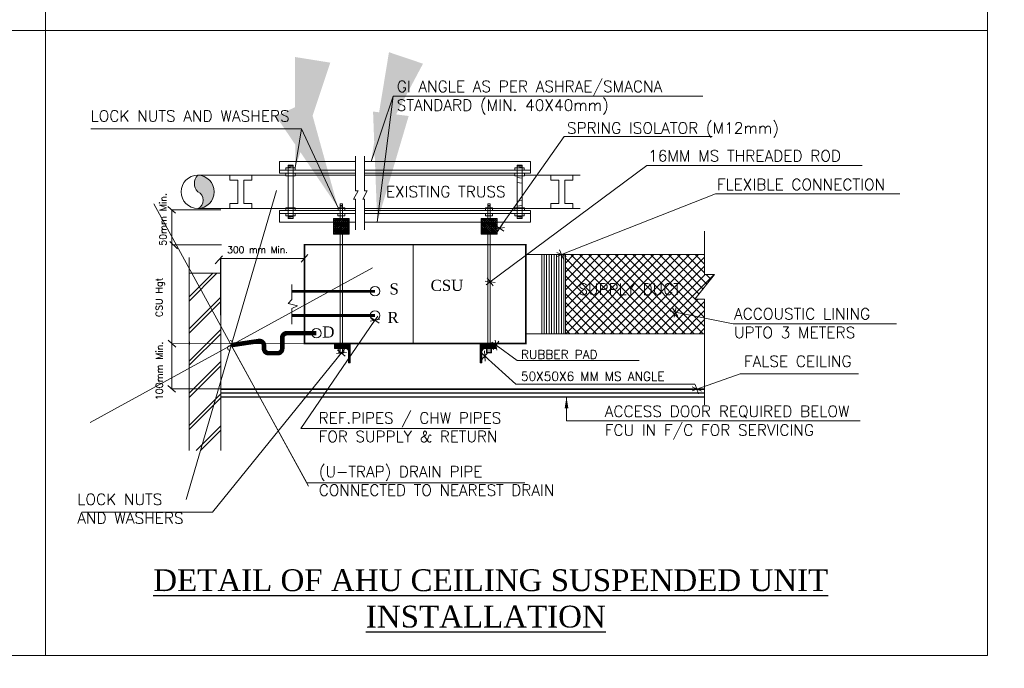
# Model space of a CAD drawing. Header units: millimetres. Extents: x 5491 to 7064, y -905 to 1700.
# Tile 2 of 18: x 5692 to 5908, y -905 to -763. Entities that reach past the tile are written whole.
import ezdxf

# ---------------------------------------------------------------- set-up
doc = ezdxf.new("R2010")
doc.units = ezdxf.units.MM
for name, color, linetype, lineweight in [('ABM-SAD', 6, 'Continuous', 25), ('DUCTMISC', 251, 'Continuous', 5), ('HVAC TEXT', 7, 'Continuous', 18), ('POWER LOOP', 6, 'Continuous', 0), ('TEMP', 21, 'Continuous', 18)]:
    doc.layers.add(name, color=color, linetype=linetype, lineweight=lineweight)
doc.styles.add('ROMANS', font='romans.shx', dxfattribs={"width": 0.8})
doc.styles.get("Standard").update_dxf_attribs({"font": 'arial.ttf'})
doc.styles.add('text3', font='arial.ttf', dxfattribs={"width": 0.9, "height": 3})
doc.dimstyles.new('2', dxfattribs={"dimtxt": 3, "dimasz": 0.0625, "dimexe": 0, "dimexo": 0, "dimgap": 1.5, "dimtad": 1, "dimdec": 0, "dimzin": 11, "dimdsep": 46, "dimlunit": 3, "dimtxsty": 'text3', "dimblk": 'a1', "dimcen": 0, "dimse1": 1, "dimse2": 1, "dimclrd": 7, "dimclre": 1, "dimclrt": 256, "dimaunit": 1, "dimadec": 0, "dimazin": 0, "dimtfac": 1, "dimtdec": 0, "dimtofl": 0, "dimtmove": 2, "dimatfit": 3, "dimldrblk": 'a1', "dimfxl": 0, "dimtolj": 1, "dimtzin": 0, "dimlwd": -1, "dimarcsym": 0})
doc.dimstyles.new('Copy of Standard', dxfattribs={"dimtxt": 123, "dimasz": 24, "dimexe": 24, "dimexo": 24, "dimgap": 24, "dimtad": 1, "dimtoh": 1, "dimdec": 0, "dimzin": 0, "dimdsep": 46, "dimtxsty": 'Standard', "dimcen": 0.09, "dimadec": 0, "dimazin": 0, "dimtfac": 1, "dimtdec": 0, "dimtofl": 0, "dimtmove": 0, "dimatfit": 3, "dimfxl": 0, "dimtolj": 1, "dimtzin": 0, "dimarcsym": 0})
doc.dimstyles.new('DIM50I', dxfattribs={"dimscale": 50, "dimtxt": 2, "dimasz": 2.5, "dimexe": 1.66875, "dimexo": 2, "dimgap": 0.5, "dimtad": 1, "dimdec": 0, "dimlfac": -1, "dimzin": 3, "dimdsep": 46, "dimtxsty": 'ROMANS', "dimblk": 'DIMTICK', "dimcen": 0, "dimdle": 0.125, "dimclrd": 1, "dimclre": 1, "dimadec": 1, "dimazin": 0, "dimtfac": 1.333333, "dimtdec": 0, "dimtix": 1, "dimtmove": 2, "dimatfit": 3, "dimfxl": 0, "dimfrac": 2, "dimtolj": 1, "dimtzin": 3, "dimarcsym": 0})

# ---------------------------------------------------------------- blocks, each defined once
blk = doc.blocks.new('PBR')
at = {"layer": 'DUCTMISC'}
for centre, start, end in [((0, -50), 90, 270), ((0, 50), 270, 90)]:
    blk.add_arc(centre, 50, start, end, dxfattribs=at)
blk = doc.blocks.new('DIMTICK')
for p, q in [((0, 1), (0, -1)), ((-1, 0), (1, 0))]:
    blk.add_line(p, q)
at = {"const_width": 0.141}
blk.add_lwpolyline([(0.707, 0.707), (-0.707, -0.707)], dxfattribs=at)
blk = doc.blocks.new('_Oblique')
at = {"color": 0, "linetype": 'ByBlock', "lineweight": -2}
blk.add_line((-0.5, -0.5), (0.5, 0.5), dxfattribs=at)
blk = doc.blocks.new('a1')
at = {"color": 7}
for xscale, yscale, zscale, rotation in [(24.99999999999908, 24.99999999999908, 24.99999999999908, 225), (24.99999999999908, 24.99999999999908, 24.99999999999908, 135), (25, 25, 25, 90)]:
    blk.add_blockref('_Oblique', (0, 0), dxfattribs=dict(at, xscale=xscale, yscale=yscale, zscale=zscale, rotation=rotation))
blk = doc.blocks.new('A$C54963D65')
at = {"layer": 'HVAC TEXT'}
h = blk.add_hatch(color=256, dxfattribs=at)
h.dxf.hatch_style = 1
h.paths.add_polyline_path([(59.21, -600.63, 0.393493), (59.21, -604.28, -0.674455), (59.21, -607.93, 0.414214), (62.87, -604.28, 0.414214)])
h = blk.add_hatch(dxfattribs=at)
h.set_pattern_fill('SACNCR', color=256, scale=3.474404, style=0)
h.set_pattern_definition([(45, (-6745.96598, -235.02984), (-0.23032265, 0.23032265), []), (45, (-6745.73566, -235.02984), (-0.23032265, 0.23032265), [0, -0.325725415])])
h.paths.add_polyline_path([(89.02, -613.6), (92.5, -613.6), (92.5, -610.13), (89.02, -610.13)])
h = blk.add_hatch(dxfattribs=at)
h.set_pattern_fill('SACNCR', color=256, scale=3.474404, style=0)
h.set_pattern_definition([(135, (6959.98022, -235.02984), (0.23032265, 0.23032265), []), (135, (6959.7499, -235.02984), (0.23032265, 0.23032265), [0, -0.325725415])])
h.paths.add_polyline_path([(121.52, -613.6), (124.99, -613.6), (124.99, -610.13), (121.52, -610.13)])
h = blk.add_hatch(dxfattribs=at)
h.set_pattern_fill('ANSI37', color=256, scale=11.044834, style=0)
h.set_pattern_definition([(45, (-4533819.4691, -7710755.6744), (-0.97623464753, 0.97623464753), []), (135, (-4533819.4691, -7710755.6744), (-0.97623464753, -0.97623464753), [])])
h.paths.add_polyline_path([(170.6, -618.07), (140.01, -618.07), (140.01, -635.45), (170.6, -635.45), (170.6, -627.85), (168.43, -627.85), (172.77, -622.42), (170.6, -622.42)])
h.paths.add_polyline_path([(142.26, -623.83), (168.61, -623.83), (168.61, -627.5), (142.26, -627.5)], flags=24)
h = blk.add_hatch(dxfattribs=at)
h.set_pattern_fill('ANSI32', color=256, scale=8.686011, style=0)
h.set_pattern_definition([(45, (-2006.6214, -485.91), (-3.531614, 3.531614), []), (45, (-2005.694, -485.91), (-3.531614, 3.531614), [])])
h.paths.add_polyline_path([(57.32, -661.09), (64.27, -661.08), (64.27, -622.15), (57.32, -622.15)])
h = blk.add_hatch(dxfattribs=at)
h.set_pattern_fill('ANSI31', color=256, scale=1.737202, style=0)
h.set_pattern_definition([(45, (-6745.96598, -235.02984), (-0.153548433, 0.153548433), [])])
h.paths.add_polyline_path([(92.73, -638.38), (92.73, -637.61), (89.25, -637.61), (89.25, -638.38)])
h = blk.add_hatch(dxfattribs=at)
h.set_pattern_fill('ANSI31', color=256, scale=1.737202, style=0)
h.set_pattern_definition([(135, (6959.98022, -235.02984), (0.153548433, 0.153548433), [])])
h.paths.add_polyline_path([(121.29, -638.38), (121.29, -637.61), (124.76, -637.61), (124.76, -638.38)])
h = blk.add_hatch(dxfattribs=at)
h.set_pattern_fill('ANSI31', color=256, scale=1.737202, style=0)
h.set_pattern_definition([(135, (6959.98022, -235.02984), (0.153548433, 0.153548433), [])])
h.paths.add_polyline_path([(124.76, -638.38), (124.76, -637.61), (121.29, -637.61), (121.29, -638.38)])
h = blk.add_hatch(dxfattribs=at)
h.set_pattern_fill('ANSI31', color=256, scale=1.737202, style=0)
h.set_pattern_definition([(45, (-6745.96598, -243.2144), (-0.153548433, 0.153548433), [])])
h.paths.add_polyline_path([(91.68, -638.72, -0.414214), (92.38, -639.42), (92.38, -641.85), (92.73, -641.85), (92.73, -638.38), (89.25, -638.38), (89.25, -638.72)])
h = blk.add_hatch(dxfattribs=at)
h.set_pattern_fill('ANSI31', color=256, scale=1.737202, style=0)
h.set_pattern_definition([(135, (6959.98022, -243.2144), (0.153548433, 0.153548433), [])])
h.paths.add_polyline_path([(124.76, -638.72), (124.76, -638.38), (121.29, -638.38), (121.29, -641.85), (121.64, -641.85), (121.64, -639.42, -0.414214), (122.33, -638.72)])
h = blk.add_hatch(dxfattribs=at)
h.set_pattern_fill('ANSI31', color=256, scale=1.737202, style=0)
h.set_pattern_definition([(135, (6959.98022, -243.2144), (0.153548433, 0.153548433), [])])
h.paths.add_polyline_path([(124.76, -638.72), (124.76, -638.38), (121.29, -638.38), (121.29, -641.85), (121.64, -641.85), (121.64, -639.42, -0.414214), (122.33, -638.72)])
for p, q in [((77.22, -597.61), (93.88, -597.61)), ((77.22, -599.55), (77.22, -597.61)), ((78.57, -598.98), (80.66, -598.98)), ((78.57, -599.54), (78.57, -598.98)), ((80.22, -598.5), (79.01, -598.63)), ((80.22, -598.75), (79.01, -598.88)), ((79.07, -610.16), (79.07, -598.4)), ((80.16, -598.4), (79.07, -598.4)), ((80.16, -598.4), (80.16, -610.16)), ((80.66, -598.98), (80.66, -599.54)), ((95.88, -597.61), (132.33, -597.61)), ((130.98, -598.98), (128.89, -598.98)), ((128.89, -598.98), (128.89, -599.54)), ((129.33, -598.5), (130.54, -598.63)), ((129.33, -598.75), (130.54, -598.88)), ((129.39, -598.4), (129.39, -610.16)), ((129.39, -598.4), (130.48, -598.4)), ((130.48, -610.16), (130.48, -598.4)), ((130.98, -599.54), (130.98, -598.98)), ((132.33, -599.55), (132.33, -597.61)), ((59.21, -600.63), (78.55, -600.63)), ((77.22, -599.55), (93.88, -599.55)), ((77.22, -599.55), (77.22, -600.2)), ((77.22, -600.2), (93.88, -600.2)), ((78.55, -600.79), (78.55, -600.18)), ((80.65, -600.79), (78.55, -600.79)), ((80.65, -600.18), (80.65, -600.79)), ((80.65, -600.63), (93.88, -600.63)), ((95.88, -599.55), (132.33, -599.55)), ((95.88, -600.2), (132.33, -600.2)), ((95.88, -600.63), (128.91, -600.63)), ((128.91, -600.18), (128.91, -600.79)), ((128.91, -600.79), (131, -600.79)), ((129.33, -601.13), (130.54, -601.25)), ((131, -600.79), (131, -600.18)), ((131, -600.63), (143.24, -600.63)), ((132.33, -599.55), (132.33, -600.2)), ((129.33, -602.24), (130.54, -602.36)), ((54.34, -608.97), (52.64, -607.47)), ((59.21, -607.93), (78.55, -607.93)), ((93.9, -607.93), (76.72, -607.93)), ((78.55, -607.77), (78.55, -608.38)), ((80.65, -607.77), (78.55, -607.77)), ((80.65, -608.38), (80.65, -607.77)), ((80.65, -607.93), (93.9, -607.93)), ((90.05, -608.38), (90.05, -607.77)), ((90.05, -607.77), (91.56, -607.77)), ((90.53, -606.93), (90.53, -610.13)), ((90.53, -607.31), (91.05, -607.26)), ((90.53, -607.58), (91.05, -607.53)), ((91.05, -606.93), (91.05, -610.13)), ((91.56, -607.77), (91.56, -608.38)), ((142.65, -607.93), (95.9, -607.93)), ((95.9, -607.93), (128.91, -607.93)), ((122.48, -608.38), (122.48, -607.77)), ((122.48, -607.77), (124, -607.77)), ((122.96, -606.93), (122.96, -610.13)), ((122.96, -607.31), (123.49, -607.26)), ((122.96, -607.58), (123.49, -607.53)), ((123.49, -606.93), (123.49, -610.13)), ((124, -607.77), (124, -608.38)), ((128.91, -608.38), (128.91, -607.77)), ((128.91, -607.77), (131, -607.77)), ((129.33, -606.32), (130.54, -606.2)), ((129.33, -607.43), (130.54, -607.31)), ((131, -607.77), (131, -608.38)), ((131, -607.93), (143.24, -607.93)), ((64.27, -608.22), (53.4, -608.23)), ((53.5, -608.23), (53.55, -647.58)), ((77.22, -608.36), (93.9, -608.36)), ((77.22, -609.01), (77.22, -608.36)), ((77.22, -609.01), (93.9, -609.01)), ((77.22, -609.01), (77.22, -610.95)), ((78.57, -609.02), (78.57, -609.58)), ((78.57, -609.58), (80.66, -609.58)), ((80.22, -609.81), (79.01, -609.68)), ((80.22, -610.06), (79.01, -609.93)), ((80.66, -609.58), (80.66, -609.02)), ((90.03, -609.58), (90.03, -609.02)), ((91.55, -609.58), (90.03, -609.58)), ((91.55, -609.02), (91.55, -609.58)), ((95.9, -608.36), (132.33, -608.36)), ((95.9, -609.01), (132.33, -609.01)), ((122.46, -609.58), (122.46, -609.02)), ((123.98, -609.58), (122.46, -609.58)), ((123.98, -609.02), (123.98, -609.58)), ((128.89, -609.58), (128.89, -609.02)), ((130.98, -609.58), (128.89, -609.58)), ((129.33, -609.81), (130.54, -609.68)), ((129.33, -610.06), (130.54, -609.93)), ((130.98, -609.02), (130.98, -609.58)), ((132.33, -609.01), (132.33, -608.36)), ((132.33, -609.01), (132.33, -610.95)), ((77.22, -610.95), (93.9, -610.95)), ((77.22, -610.95), (81.75, -610.95)), ((80.16, -610.16), (79.07, -610.16)), ((89.02, -610.13), (92.5, -610.13)), ((89.02, -610.13), (89.02, -613.6)), ((92.5, -610.13), (92.5, -613.6)), ((95.9, -610.95), (132.33, -610.95)), ((121.52, -610.13), (121.52, -613.6)), ((124.99, -610.13), (121.52, -610.13)), ((124.99, -610.13), (124.99, -613.6)), ((129.39, -610.16), (130.48, -610.16)), ((89.02, -613.6), (92.5, -613.6)), ((90.53, -613.6), (90.53, -639.55)), ((91.05, -613.6), (91.05, -639.55)), ((124.99, -613.6), (121.52, -613.6)), ((122.96, -613.6), (122.96, -639.67)), ((122.96, -613.6), (122.96, -639.55)), ((123.49, -613.6), (123.49, -639.67)), ((123.49, -613.6), (123.49, -639.55)), ((170.6, -622.42), (170.6, -612.91)), ((53.06, -615.22), (54.75, -616.82)), ((64.45, -615.93), (53.61, -615.95)), ((82.69, -615.9), (131.33, -615.9)), ((82.69, -615.9), (82.69, -637.61)), ((106.53, -615.9), (106.53, -637.61)), ((131.33, -615.9), (131.33, -637.61)), ((57.32, -618.71), (57.32, -661.09)), ((64.66, -618.38), (63.06, -620.08)), ((81.92, -619.77), (83.43, -618.07)), ((131.33, -618.07), (170.6, -618.07)), ((134.8, -618.07), (134.8, -635.45)), ((135.35, -618.07), (135.35, -635.45)), ((135.89, -618.07), (135.89, -635.45)), ((136.43, -618.07), (136.43, -635.45)), ((136.97, -618.07), (136.97, -635.45)), ((137.52, -618.07), (137.52, -635.45)), ((138.06, -618.07), (138.06, -635.45)), ((138.6, -618.07), (138.6, -635.45)), ((139.15, -618.07), (139.15, -635.45)), ((139.69, -618.07), (139.69, -635.45)), ((140.01, -618.07), (140.01, -635.45)), ((64.24, -618.93), (82.67, -618.92)), ((64.27, -643.97), (64.24, -618.93)), ((64.27, -619.09), (64.27, -661.08)), ((57.32, -622.15), (64.27, -622.15)), ((172.77, -622.42), (168.43, -627.85)), ((170.6, -622.42), (172.77, -622.42)), ((79.9, -624.67), (79.9, -627.97)), ((79.9, -627.97), (79.06, -628.81)), ((79.06, -628.81), (81.17, -629.35)), ((81.17, -629.35), (79.9, -629.88)), ((170.6, -627.85), (168.43, -627.85)), ((170.6, -651.08), (170.6, -627.85)), ((79.9, -629.88), (79.9, -633.37)), ((131.33, -635.45), (170.6, -635.45)), ((54.39, -638.4), (52.69, -636.9)), ((82.67, -637.61), (53.59, -637.66)), ((57.4, -637.21), (57.33, -638.47)), ((82.69, -637.61), (131.33, -637.61)), ((131.33, -637.61), (82.69, -637.61)), ((89.25, -638.38), (89.25, -637.61)), ((92.73, -638.38), (92.73, -637.61)), ((121.29, -638.38), (121.29, -637.61)), ((121.29, -638.38), (121.29, -637.61)), ((124.76, -638.38), (124.76, -637.61)), ((124.76, -638.38), (124.76, -637.61)), ((89.25, -638.38), (92.73, -638.38)), ((89.25, -638.38), (89.25, -638.72)), ((89.25, -638.72), (91.68, -638.72)), ((90.25, -638.38), (90.25, -639.55)), ((91.33, -639.55), (90.25, -639.55)), ((91.19, -639.67), (90.39, -639.67)), ((91.33, -638.38), (91.33, -639.55)), ((92.38, -639.42), (92.38, -641.85)), ((92.73, -638.38), (92.73, -641.85)), ((124.76, -638.38), (121.29, -638.38)), ((121.29, -638.38), (121.29, -641.85)), ((124.76, -638.38), (121.29, -638.38)), ((121.29, -638.38), (121.29, -641.85)), ((121.64, -639.42), (121.64, -641.85)), ((121.64, -639.42), (121.64, -641.85)), ((124.76, -638.72), (122.33, -638.72)), ((124.76, -638.72), (122.33, -638.72)), ((122.69, -638.38), (122.69, -639.55)), ((122.69, -639.55), (123.76, -639.55)), ((122.83, -639.67), (123.62, -639.67)), ((122.96, -639.67), (123.49, -639.67)), ((123.76, -638.38), (123.76, -639.55)), ((124.76, -638.38), (124.76, -638.72)), ((124.76, -638.38), (124.76, -638.72)), ((92.38, -641.85), (92.73, -641.85)), ((121.64, -641.85), (121.29, -641.85)), ((121.64, -641.85), (121.29, -641.85)), ((54.34, -648.32), (52.64, -646.82)), ((64.27, -647.57), (53.4, -647.58)), ((64.27, -647.62), (170.6, -647.62)), ((64.27, -649.36), (170.6, -649.36))]:
    blk.add_line(p, q, dxfattribs=at)
for points in [[(93.88, -596.45), (93.88, -604.09), (94.45, -604.09), (93.48, -605.86), (93.9, -605.86), (93.9, -612.62)], [(95.88, -596.45), (95.88, -604.09), (96.45, -604.09), (95.48, -605.86), (95.9, -605.86), (95.9, -612.62)], [(66.29, -600.63), (66.29, -601.71), (68.05, -601.71), (68.05, -606.85)], [(71.12, -600.63), (71.12, -601.71), (69.36, -601.71), (69.36, -606.85)], [(136.82, -600.63), (136.82, -601.71), (138.58, -601.71), (138.58, -606.85)], [(141.65, -600.63), (141.65, -601.71), (139.89, -601.71), (139.89, -606.85)], [(66.29, -607.93), (66.29, -606.85), (68.05, -606.85), (68.05, -601.71)], [(71.12, -607.93), (71.12, -606.85), (69.36, -606.85), (69.36, -601.71)], [(136.82, -607.93), (136.82, -606.85), (138.58, -606.85), (138.58, -601.71)], [(141.65, -607.93), (141.65, -606.85), (139.89, -606.85), (139.89, -601.71)], [(90.53, -606.93), (91.05, -606.93)], [(122.96, -606.93), (123.49, -606.93)]]:
    blk.add_lwpolyline(points, dxfattribs=at)
for points, const_width in [([(82.69, -615.9), (82.69, -637.61), (131.33, -637.61), (131.33, -615.9), (82.69, -615.9)], 0.347), ([(98.17, -626.12), (79.9, -626.13)], 0.611), ([(98.17, -631.44), (79.9, -631.44)], 0.611), ([(64.27, -647.62), (170.6, -647.62)], 0.326), ([(64.27, -648.48), (170.6, -648.48)], 0.326), ([(64.27, -649.36), (170.6, -649.36)], 0.326)]:
    blk.add_lwpolyline(points, dxfattribs=dict(at, const_width=const_width))
at = {"layer": 'HVAC TEXT', "const_width": 1}
blk.add_lwpolyline([(85.3, -635.34), (78.79, -635.34, 0.414214), (77.79, -636.34), (77.79, -638.73, -0.414214), (76.79, -639.73), (74.78, -639.73, -0.414214), (73.78, -638.73), (73.78, -638.05, 0.458159), (72.63, -637.06), (66.6, -637.96)], format="xyb", dxfattribs=at)
at = {"layer": 'HVAC TEXT'}
for centre, radius in [((59.21, -604.28), 3.65), ((98.17, -626.12), 1.04), ((98.17, -631.44), 1.04), ((85.3, -635.34), 1.04)]:
    blk.add_circle(centre, radius, dxfattribs=at)
for centre, radius, start, end in [((61.18, -602.45), 2.68, 137.0414, 222.9586), ((58.48, -606.11), 1.97, 292.0042, 67.9958), ((90.39, -639.53), 0.138, 186.316, 353.684), ((90.79, -639.33), 0.337, 219.4304, 320.5696), ((91.19, -639.53), 0.138, 186.316, 353.684), ((91.68, -639.42), 0.695, 0, 90), ((122.33, -639.42), 0.695, 90, 180), ((122.33, -639.42), 0.695, 90, 180), ((122.83, -639.53), 0.138, 186.316, 353.684), ((123.22, -639.33), 0.337, 219.4304, 320.5696), ((123.62, -639.53), 0.138, 186.316, 353.684)]:
    blk.add_arc(centre, radius, start, end, dxfattribs=at)
at = {"layer": 'TEMP'}
for points in [[(25.77, -431.51), (232.78, -431.51), (232.78, -568.82), (25.77, -568.82)], [(-180.46, -568.82), (25.77, -568.82), (25.77, -706.14), (-180.46, -706.14)], [(25.77, -568.82), (232.78, -568.82), (232.78, -706.14), (25.77, -706.14)]]:
    blk.add_lwpolyline(points, close=True, dxfattribs=at)
at = {"layer": 'HVAC TEXT', "xscale": 0.01085751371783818, "yscale": 0.01085751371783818, "zscale": 0.01085751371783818}
blk.add_blockref('PBR', (66.32, -638.04), dxfattribs=at)
at = {"layer": 'ABM-SAD', "color": 0, "insert": (31.47, -687.2), "char_height": 4.7961, "width": 180.6374, "attachment_point": 1}
blk.add_mtext('\\pi17.98254;{\\fTimes New Roman|b0|i0|c0|p18;\\LDETAIL OF AHU CEILING SUSPENDED UNIT  \\P\\pi64.69208;INSTALLATION }', dxfattribs=at)
at = {"layer": 'HVAC TEXT', "attachment_point": 1}
for s, insert, char_height, width in [('{\\Fromans|c0;GI ANGLE AS PER ASHRAE/SMACNA\\PSTANDARD (MIN. 40X40mm)}', (102.95, -579.89), 2.466, 68.7954), ('{\\Fromans|c0;LOCK NUTS AND WASHERS}', (35.66, -586.39), 2.466, 68.7954), ('{\\Fromans|c0;SPRING ISOLATOR (M12mm)}', (140.34, -589.04), 2.466, 75.3129), ('{\\Fromans|c0;16MM MS THREADED ROD}', (158.19, -595.16), 2.466, 75.3129), ('{\\Fromans|c0;FLEXIBLE CONNECTION}', (173.28, -601.45), 2.466, 75.3129), ('{\\Fromans|c0;EXISTING TRUSS}', (100.57, -603.01), 2.466, 74.4409), ('{\\Fromans|c0;300 mm Min\\fTimes New Roman|b0|i0|c0|p18;.}', (65.69, -616.27), 1.4658, 29.6947), ('{\\fTimes New Roman|b0|i0|c0|p18;S}', (101.35, -624.39), 2.4429, 62.6913), ('{\\fTimes New Roman|b0|i0|c0|p18;CSU}', (110.39, -623.61), 2.4429, 62.6913), ('{\\Fromans|c0;SUPPLY DUCT}', (142.87, -624.45), 2.4429, 62.6913), ('{\\fTimes New Roman|b0|i0|c0|p18;R}', (100.91, -630.66), 2.4429, 62.6913), ('{\\Fromans|c0;ACCOUSTIC LINING\\PUPTO 3 METERS}', (177.06, -629.84), 2.466, 75.3129), ('{\\fTimes New Roman|b0|i0|c0|p18;D}', (86.6, -633.85), 2.4429, 62.6913), ('{\\Fromans|c0;RUBBER PAD}', (130.23, -639.04, 0.92), 1.9544, 50.153), ('{\\Fromans|c0;FALSE CEILING}', (179.23, -640.28), 2.466, 75.3129), ('{\\Fromans|c0;50X50X6 MM MS ANGLE}', (130.23, -643.84, 0.92), 1.9544, 50.153), ('{\\Fromans|c0;REF.PIPES / CHW PIPES \\PFOR SUPPLY & RETURN}', (85.81, -652.75), 2.4429, 62.6913), ('{\\Fromans|c0;ACCESS DOOR REQUIRED BELOW\\PFCU IN F/C FOR SERVICING}', (148.66, -651.27), 2.466, 75.3129), ('{\\Fromans|c0;(U-TRAP) DRAIN PIPE CONNECTED TO NEAREST DRAIN }', (85.84, -664.53), 2.4429, 59.7832), ('{\\Fromans|c0;LOCK NUTS \\PAND WASHERS}', (32.75, -670.6), 2.466, 68.7954)]:
    blk.add_mtext(s, dxfattribs=dict(at, insert=insert, char_height=char_height, width=width))
at = {"layer": 'HVAC TEXT', "char_height": 1.5256, "width": 64.3385, "attachment_point": 1, "rotation": 90}
for s, insert in [('{\\Fromans|c0;50mm Min.}', (50.83, -616.14)), ('{\\Fromans|c0;CSU Hgt}', (49.98, -631.8)), ('{\\Fromans|c0;100mm Min.}', (49.99, -650.07))]:
    blk.add_mtext(s, dxfattribs=dict(at, insert=insert))
at = {"layer": 'HVAC TEXT'}
for points, dimstyle, override in [([(97.3, -597.61), (102.14, -583.28), (170.2, -583.28)], 'Copy of Standard', {"dimgap": 24, "dimtad": 0, "dimfxl": 0.18}), ([(98.67, -610.95), (102.14, -583.28)], 'Copy of Standard', {"dimgap": 24, "dimtad": 0, "dimfxl": 0.18}), ([(90.05, -607.77), (82.03, -590.42), (35.7, -590.43)], 'Copy of Standard', {"dimgap": 24, "dimtad": 0, "dimfxl": 0.18}), ([(80.66, -598.98), (82.03, -590.42)], 'Copy of Standard', {"dimgap": 24, "dimtad": 0, "dimfxl": 0.18}), ([(125.56, -612.3), (139.77, -592.12), (172.26, -592.12)], '2', {"dimgap": 0.5, "dimtad": 0, "dimfxl": 1.66875, "dimfxlon": 1}), ([(123.49, -624.06), (157.9, -598.47), (205.18, -598.47)], '2', {"dimgap": 0.5, "dimtad": 0, "dimfxl": 1.66875, "dimfxlon": 1}), ([(139.15, -618.07), (173.01, -604.69), (213.52, -604.69)], '2', {"dimgap": 0.5, "dimtad": 0, "dimfxl": 1.66875, "dimfxlon": 1}), ([(164.13, -630.72), (176.86, -633.31), (212.79, -633.31)], '2', {"dimgap": 0.5, "dimtad": 0, "dimfxl": 1.66875, "dimfxlon": 1}), ([(98.17, -632.48), (81.86, -656.24), (123.55, -656.24)], '2', {"dimgap": 0.5, "dimtad": 0, "dimfxl": 1.66875, "dimfxlon": 1}), ([(66.6, -637.96), (83.18, -668.21), (131.12, -668.21)], '2', {"dimasz": 2, "dimgap": 0.5, "dimtad": 0, "dimfxl": 1.66875, "dimfxlon": 1}), ([(124.76, -637.99), (129.38, -641.31), (156.24, -641.31)], '2', {"dimgap": 0.5, "dimtad": 0, "dimfxl": 1.66875, "dimfxlon": 1}), ([(90.79, -639.67), (62.44, -674.64), (33.79, -674.63)], '2', {"dimfxl": 1.66875, "dimfxlon": 1}), ([(122.32, -640.35), (129.14, -646.55), (168.44, -646.55)], '2', {"dimgap": 0.5, "dimtad": 0, "dimfxl": 1.66875, "dimfxlon": 1}), ([(168.89, -647.62), (178.38, -644.26), (204.38, -644.23)], '2', {"dimgap": 0.5, "dimtad": 0, "dimfxl": 1.66875, "dimfxlon": 1}), ([(140.25, -649.36), (140.25, -654.57), (204.78, -654.58)], 'DIM50I', {"dimscale": 1, "dimtxt": 60, "dimgap": 0.5, "dimtad": 0, "dimclrd": 252, "dimclre": 252, "dimclrt": 252, "dimfxl": 0.5, "dimfxlon": 1})]:
    blk.add_leader(points, dimstyle=dimstyle, override=override, dxfattribs=at)

msp = doc.modelspace()

# ---------------------------------------------------------------- block references
at = {"layer": 'POWER LOOP'}
msp.add_blockref('A$C54963D65', (5671.67, -196.23), dxfattribs=at)

doc.saveas('drawing.dxf')
